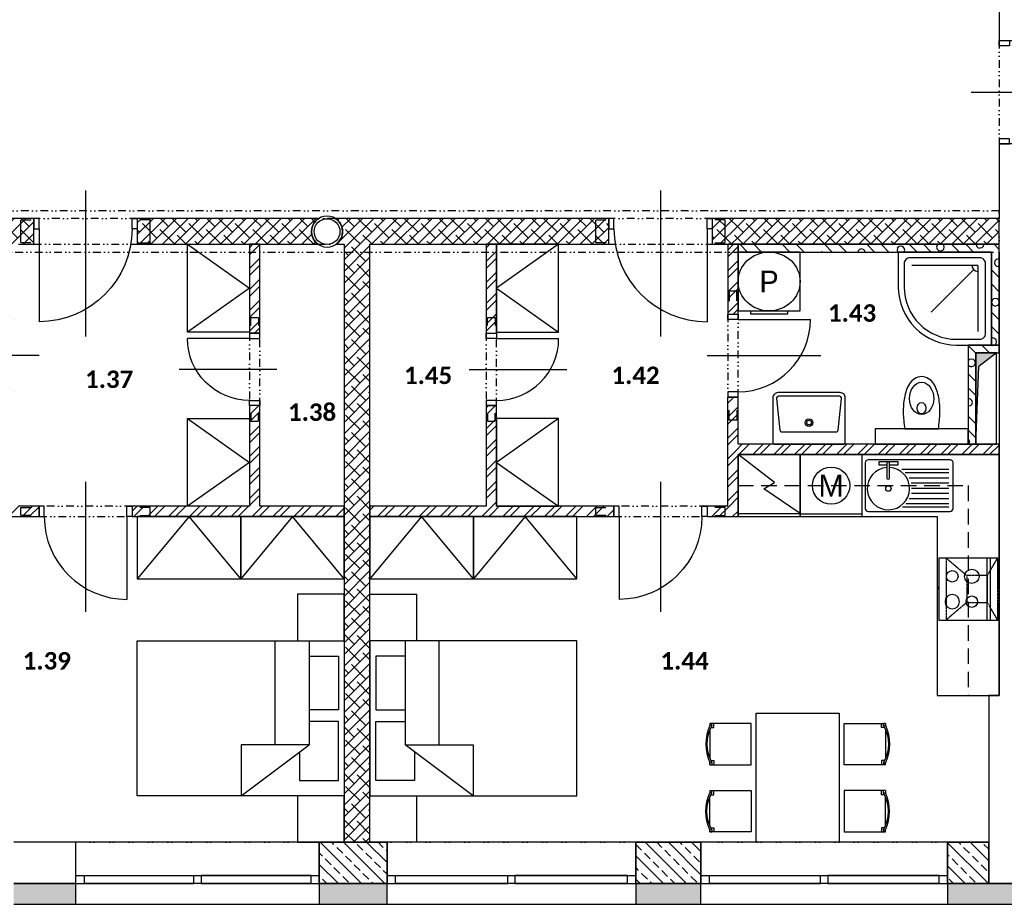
# Model space of a CAD drawing. Header units: millimetres. Extents: x -16871 to 82323, y -2942 to 27689.
# Tile 15 of 25: x 32797 to 42320, y 5230 to 13787. Entities that reach past the tile are written whole.
import ezdxf
from ezdxf.enums import TextEntityAlignment as Align

# ---------------------------------------------------------------- set-up
doc = ezdxf.new("R2010")
doc.units = ezdxf.units.MM
doc.linetypes.add('DASHED', pattern=[0.75, 0.5, -0.25])
doc.linetypes.add('DIVIDE2', pattern=[0.625, 0.25, -0.125, 0, -0.125, 0, -0.125])
for name, color, linetype in [('A-Appliance-G', 9, 'Continuous'), ('A-Cabinet-G', 9, 'Continuous'), ('A-Chase-G', 9, 'Continuous'), ('A-Door-G', 9, 'Continuous'), ('A-Furniture-G', 9, 'Continuous'), ('A-Room-T', 3, 'Continuous'), ('A-SanitaryFixture-G', 9, 'Continuous'), ('A-Wall-Abov', 9, 'DIVIDE2'), ('A-Wall-Blow', 9, 'Continuous'), ('A-Wall-Comp', 9, 'Continuous'), ('A-Wall-G', 9, 'Continuous'), ('A-Wall-Patt', 9, 'Continuous'), ('A-Window-G', 9, 'Continuous'), ('A-WindowAssy-G', 9, 'Continuous'), ('S-Beam-G', 9, 'Continuous'), ('S-Column-G', 9, 'Continuous')]:
    doc.layers.add(name, color=color, linetype=linetype)
doc.styles.add('Arial', font='arial.ttf')
doc.styles.add('RoomTag', font='calibrib.ttf')

# ---------------------------------------------------------------- blocks, each defined once
blk = doc.blocks.new('AreaLabel1')
at = {"style": 'RoomTag'}
blk.add_attdef('AreaOBJ:Label', text='', height=1.5, dxfattribs=at).set_placement((0, 0), align=Align.MIDDLE_CENTER)
blk = doc.blocks.new('dvojsklo')
at = {"linetype": 'ByBlock'}
for p, q in [((500, 25), (-500, 25)), ((-500, -25), (500, -25))]:
    blk.add_line(p, q, dxfattribs=at)
blk = doc.blocks.new('osa1K')
at = {"linetype": 'ByBlock'}
blk.add_lwpolyline([(0, -250), (0, 850)], dxfattribs=at)
for points in [[(-350, 0), (-350, -0.0001)], [(350, 0), (350, -0.0001)]]:
    blk.add_lwpolyline(points)
blk = doc.blocks.new('M_DFURN_BED_3D DOUBLE WARDROBE_P')
at = {"linetype": 'ByBlock', "lineweight": -2}
blk.add_lwpolyline([(1, 0.5), (0, 0.5), (0, -0.5), (1, -0.5)], close=True, dxfattribs=at)
blk.add_lwpolyline([(1, 0.5), (0, 0), (1, -0.5)], dxfattribs=at)
at = {"layer": 'DEFPOINTS', "linetype": 'ByBlock', "lineweight": -2}
for p in [(0, 0.5), (0, -0.5)]:
    blk.add_point(p, dxfattribs=at)
blk = doc.blocks.new('SYMBOL_Shower_5_2D')
blk.add_line((0.191, 0.191), (0.646, 0.646))
for points in [[(0, 1), (0, 0), (1, 0), (1, 0.375, 0.414214), (0.375, 1)], [(0.062, 0.875), (0.062, 0.125, 0.414214), (0.125, 0.062), (0.875, 0.062, 0.414214), (0.938, 0.125), (0.938, 0.375, 0.414214), (0.375, 0.938), (0.125, 0.938, 0.414214)]]:
    blk.add_lwpolyline(points, format="xyb", close=True)
for points in [[(0.146, 0.146), (0.146, 0.854)], [(0.146, 0.146), (0.854, 0.146)]]:
    blk.add_lwpolyline(points)
blk.add_arc((0.146, 0.146), 0.0625, 0, 90)
blk = doc.blocks.new('Mycka2')
at = {"linetype": 'ByBlock', "lineweight": -2}
blk.add_line((0.953, -0.5), (0.953, 0.5), dxfattribs=at)
blk.add_lwpolyline([(1, -0.5), (1, 0.5), (0, 0.5), (0, -0.5)], close=True, dxfattribs=at)
blk.add_circle((0.5, 0), 0.3)
at = {"linetype": 'ByBlock', "style": 'Arial', "flags": 4}
blk.add_attdef('ZNACKA', text='', height=0.35, rotation=90, dxfattribs=at).set_placement((0.5, 0), align=Align.MIDDLE_CENTER)
blk = doc.blocks.new('SYMBOL_Kitchen_Sink_7_2D')
at = {"linetype": 'ByBlock'}
for p, q in [((0, 402.4), (0, -386.2)), ((470, 432.4), (30, 432.4)), ((91.1, -61.3), (91.1, 393.1)), ((123.6, -28.9), (123.6, 393.1)), ((173.6, 7.1), (173.6, 393.1)), ((223.6, 27.8), (223.6, 393.1)), ((273.6, 31.2), (273.6, 393.1)), ((323.6, 30), (323.6, 393.1)), ((373.6, 9.3), (373.6, 393.1)), ((423.6, -23.5), (423.6, 393.1)), ((454.7, -54.5), (454.7, 393.1)), ((500, -386.2), (500, 402.4)), ((16, -102.5), (53.5, -102.5)), ((16, -102.5), (53.5, -102.5)), ((16, -282.5), (16, -102.5)), ((177.5, -181.1), (22.5, -181.1)), ((22.5, -181.1), (22.5, -209.1)), ((53.5, -102.5), (53.5, -181.1)), ((53.5, -282.5), (16, -282.5)), ((22.5, -209.1), (177.5, -209.1)), ((53.5, -209.1), (53.5, -282.5)), ((30, -416.2), (470, -416.2))]:
    blk.add_line(p, q, dxfattribs=at)
blk.add_circle((278.4, -192.5), 26.3, dxfattribs=at)
for centre, radius, start, end in [((30, 402.4), 30, 90, 180), ((470, 402.4), 30, 0, 90), ((278.4, -192.5), 205, 184.62432, 176.81228), ((175, -195.1), 14.2, 280.38886, 79.61114), ((30, -386.2), 30, 180, 270), ((470, -386.2), 30, 270, 0)]:
    blk.add_arc(centre, radius, start, end, dxfattribs=at)
blk = doc.blocks.new('SYMBOL_Kitchen_DeepFreezer_4_2D')
at = {"linetype": 'ByBlock', "lineweight": -2}
blk.add_line((0.95, -0.5), (0.95, 0.5), dxfattribs=at)
blk.add_lwpolyline([(0, -0.5), (1, -0.5), (1, 0.5), (0, 0.5)], close=True, dxfattribs=at)
blk.add_lwpolyline([(0.95, 0.5), (0.55, -0.087), (0.45, 0.087), (0, -0.5)])
blk = doc.blocks.new('SYMBOL_Kitchen_ExtractorHood_2D')
at = {"linetype": 'DASHED', "lineweight": -2}
blk.add_lwpolyline([(0, -300), (500, -300), (500, 300), (0, 300)], close=True, dxfattribs=at)
at = {"linetype": 'DASHED'}
for points in [[(0, 300), (100, 130)], [(300, 130), (500, 300)], [(100, -130), (0, -300)], [(300, -130), (500, -300)]]:
    blk.add_lwpolyline(points, dxfattribs=at)
blk.add_lwpolyline([(100, 130), (100, -130), (300, -130), (300, 130), (100, 130)], close=True, dxfattribs=at)
blk = doc.blocks.new('SYMBOL_Kitchen_StoveOven_2D')
at = {"linetype": 'ByBlock', "lineweight": -2}
for p, q in [((0, 0.5), (0, -0.5)), ((1, 0.5), (0, 0.5)), ((0.066, 0.5), (0.066, -0.5)), ((1, -0.5), (1, 0.5)), ((1, 0), (1, -0.042)), ((0, -0.5), (1, -0.5))]:
    blk.add_line(p, q, dxfattribs=at)
blk.add_ellipse((0.739, 0.204), major_axis=(-0.139, 0), ratio=0.833333, start_param=3.141593, end_param=9.424778, dxfattribs=at)
for centre, major_axis in [((0.361, 0.204), (0.111, 0)), ((0.361, -0.204), (0.139, 0)), ((0.739, -0.204), (0.111, 0))]:
    blk.add_ellipse(centre, major_axis=major_axis, ratio=0.833333, dxfattribs=at)
blk = doc.blocks.new('M_DFURN_BED_3D DOUBLE BED_P')
at = {"linetype": 'ByBlock', "lineweight": -2}
blk.add_line((0.1696, 0.5), (0.1696, -0.1712), dxfattribs=at)
for points in [[(0, -0.5), (1, -0.5), (1, 0.5), (0, 0.5)], [(0.1696, -0.1712), (0.4984, -0.1712), (0.4984, -0.5)]]:
    blk.add_lwpolyline(points, close=True, dxfattribs=at)
for points in [[(0.334, -0.1712), (0.334, 0.5)], [(0.1696, 0.3998), (0.0277, 0.3998), (0.0277, 0.0549), (0.1696, 0.0549)], [(0.2153, -0.2178), (0.2153, -0.4019), (0.0277, -0.4019), (0.0277, -0.0221), (0.1696, -0.0221)]]:
    blk.add_lwpolyline(points, dxfattribs=at)
at = {"layer": 'DEFPOINTS', "linetype": 'ByBlock', "lineweight": -2}
for p in [(0, 0.5), (1, 0), (0, -0.5)]:
    blk.add_point(p, dxfattribs=at)
blk = doc.blocks.new('SYMBOL_Closet_3_2D')
blk.add_lwpolyline([(0, 0), (0.45, 0), (0.45, -0.45), (0, -0.45)], close=True)
blk = doc.blocks.new('SYMBOL_Table_3_2D')
blk.add_lwpolyline([(-0.625, 0.4), (0.625, 0.4), (0.625, -0.4), (-0.625, -0.4), (-0.625, 0.4)])
blk = doc.blocks.new('SYMBOL_Chair_1_2D')
at = {"extrusion": (-1, 1.22461e-16, -3.67382e-16)}
for p, q in [((-0.4, 0.2), (-0.4, 0.18)), ((-0.4, -0.2), (-0.4, -0.18))]:
    blk.add_line(p, q, dxfattribs=at)
at = {"extrusion": (-2.44921e-16, 1, 0)}
blk.add_line((-0.4, 0.2), (-0.38, 0.2), dxfattribs=at)
for p, q in [((-0.4, 0.2), (-0.4, 0.18)), ((-0.4, 0.2), (-0.38, 0.2)), ((0, 0.2), (-0.4, 0.2)), ((-0.38, 0.18), (-0.38, 0.2)), ((0, -0.2), (0, 0.2)), ((-0.38, 0.18), (-0.4, 0.18)), ((-0.4, 0.139), (-0.4, -0.139)), ((-0.3906, 0.16), (-0.36, 0.16)), ((-0.38, -0.18), (-0.4, -0.18)), ((-0.4, -0.2), (-0.4, -0.18)), ((-0.3906, -0.16), (-0.36, -0.16)), ((-0.38, -0.18), (-0.38, -0.2)), ((-0.4, -0.2), (-0.38, -0.2)), ((-0.4, -0.2), (0, -0.2))]:
    blk.add_line(p, q)
at = {"extrusion": (0.998752, 2.44616e-16, 0.049938)}
blk.add_line((-0.38, 0.18), (-0.38, 0.2), dxfattribs=at)
at = {"extrusion": (0.998752, 1.22308e-16, 0.049938)}
blk.add_line((-0.36, 0.16), (-0.36, 0.2), dxfattribs=at)
at = {"extrusion": (4.28077e-17, -0.998752, 0.049938)}
blk.add_line((-0.38, 0.18), (-0.4, 0.18), dxfattribs=at)
blk.add_line((-0.38, 0.18), (-0.4, 0.18), dxfattribs=at)
at = {"extrusion": (-7.95001e-17, 0.998752, 0.049938)}
blk.add_line((-0.38, -0.18), (-0.4, -0.18), dxfattribs=at)
at = {"extrusion": (0.998752, -1.22308e-16, 0.049938)}
for p, q in [((-0.38, -0.18), (-0.38, -0.2)), ((-0.36, -0.16), (-0.36, -0.2))]:
    blk.add_line(p, q, dxfattribs=at)
at = {"extrusion": (-1.83691e-16, -1, 0)}
blk.add_line((-0.4, -0.2), (-0.38, -0.2), dxfattribs=at)
for centre, radius, start, end in [((0.013, 0), 0.4505, 156.44981, 203.55019), ((-0.0629, 0), 0.3647, 150.42038, 209.57504)]:
    blk.add_arc(centre, radius, start, end)
blk = doc.blocks.new('chasetop1')
blk.add_hatch(color=256).paths.add_polyline_path([(0, 1), (0, 0), (0.15, 0.85), (1, 1)])
for p in [(1, 1), (0, 0)]:
    blk.add_line(p, (0.15, 0.85))
at = {"linetype": 'ByBlock'}
blk.add_lwpolyline([(0, 0), (1, 0), (1, 1), (0, 1)], close=True, dxfattribs=at)
blk = doc.blocks.new('překlad 225')
at = {"linetype": 'ByBlock', "ltscale": 0.5}
for points in [[(-795, -112.5), (-945, -112.5), (-945, 112.5), (-795, 112.5)], [(795, -112.5), (945, -112.5), (945, 112.5), (795, 112.5)]]:
    blk.add_lwpolyline(points, dxfattribs=at)
blk = doc.blocks.new('překlad 75')
at = {"linetype": 'ByBlock', "ltscale": 0.5}
for points in [[(-795, -37.5), (-945, -37.5), (-945, 37.5), (-795, 37.5)], [(795, -37.5), (945, -37.5), (945, 37.5), (795, 37.5)]]:
    blk.add_lwpolyline(points, dxfattribs=at)
blk = doc.blocks.new('Pracka2')
at = {"linetype": 'ByBlock', "lineweight": -2}
blk.add_lwpolyline([(1, -0.5), (1, 0.5), (0, 0.5), (0, -0.5)], close=True, dxfattribs=at)
blk.add_lwpolyline([(1, -0.3), (1.05, -0.3), (1.05, 0.3), (1, 0.3)], dxfattribs=at)
blk.add_circle((0.5, 0), 0.5)
at = {"linetype": 'ByBlock', "style": 'Arial', "flags": 4}
blk.add_attdef('ZNACKA', text='', height=0.35, rotation=90, dxfattribs=at).set_placement((0.5, 0), align=Align.MIDDLE_CENTER)

msp = doc.modelspace()

# ---------------------------------------------------------------- hatches: boundary and pattern name
at = {"layer": 'A-Wall-Patt', "linetype": 'Continuous', "lineweight": -3, "ltscale": 300}
h = msp.add_hatch(dxfattribs=at)
h.set_pattern_fill('ANSI38', color=256, scale=25, style=0)
h.paths.add_polyline_path([(32685, 11615), (32685, 11865), (30298.8, 11865, -0.537158), (30306.7, 11615)], flags=0)
h.paths.add_polyline_path([(29935, 11615), (30060, 11677.5), (30090, 11662.5, -0.405312), (30141.2, 11865), (27435, 11865), (27435, 11615)], flags=0)
h.paths.add_polyline_path([(48515, 11740), (49415, 11740), (49415, 11775), (48515, 11775)], flags=0)
h = msp.add_hatch(dxfattribs=at)
h.set_pattern_fill('ANSI38', color=256, scale=25, style=0)
h.paths.add_polyline_path([(33935, 11865), (33935, 11615), (35683.3, 11615, -0.537158), (35691.2, 11865)], flags=0)
h.paths.add_polyline_path([(32935, 11615), (32935, 11865), (32685, 11865), (32685, 11615)], flags=0)
h.paths.add_polyline_path([(35935, 11615), (36060, 11677.5), (36185, 11615), (38495, 11615), (38495, 11865), (35848.8, 11865, -0.537158), (35856.7, 11615)], flags=0)
h.paths.add_polyline_path([(39745, 11615), (39745, 11865), (39495, 11865), (39495, 11615)], flags=0)
h = msp.add_hatch(dxfattribs=at)
h.set_pattern_fill('ANSI38', color=256, scale=25, style=0)
h.paths.add_polyline_path([(39745, 11865), (39745, 11615), (42270, 11615), (42270, 11865)], flags=0)
h = msp.add_hatch(dxfattribs=at)
h.set_pattern_fill('ANSI38', color=256, scale=25, style=0)
h.paths.add_polyline_path([(36185, 8980), (35935, 8980), (35935, 5830), (36185, 5830)], flags=0)
h.paths.add_polyline_path([(35935, 8980), (36185, 8980), (36185, 11615), (36060, 11677.5), (35935, 11615)], flags=0)
h = msp.add_hatch(dxfattribs=at)
h.set_pattern_fill('ANSI32', color=256, scale=15, style=0)
h.paths.add_polyline_path([(35020, 8980), (35120, 8980), (35120, 8980), (35070, 9030), (35020, 8980)], flags=0)
h.paths.add_polyline_path([(35020, 9080), (35070, 9030), (35120, 9080), (35120, 10055), (35020, 10055)], flags=0)
h.paths.add_polyline_path([(35020, 10755), (35120, 10755), (35120, 11615), (35020, 11615)], flags=0)
h = msp.add_hatch(dxfattribs=at)
h.set_pattern_fill('ANSI32', color=256, scale=15, angle=-360, style=0)
h.paths.add_polyline_path([(37310, 10755), (37410, 10755), (37410, 11615), (37310, 11615)], flags=0)
h.paths.add_polyline_path([(37410, 10055), (37310, 10055), (37310, 9080), (37360, 9030), (37410, 9080)], flags=0)
h.paths.add_polyline_path([(37410, 8980), (37360, 9030), (37310, 8980), (37310, 8980), (37410, 8980)], flags=0)
h = msp.add_hatch(dxfattribs=at)
h.set_pattern_fill('ANSI32', color=256, scale=15, style=0)
h.paths.add_polyline_path([(39645, 9080), (39711.7, 9055), (39745, 9080), (39745, 9580), (39720, 9613.3), (39645, 9580)], flags=0)
h.paths.add_polyline_path([(39645, 9580), (39720, 9613.3), (39745, 9680), (39745, 10137.4), (39645, 10137.4)], flags=0)
h.paths.add_polyline_path([(39645, 10937.4), (39745, 10937.4), (39745, 11615), (39645, 11615)], flags=0)
h = msp.add_hatch(dxfattribs=at)
h.set_pattern_fill('POROBETON2', color=256, scale=400, angle=45, style=0, pattern_type=2)
h.set_pattern_definition([(45, (0, 0), (27.4519, 382.3555), [19.4116, -270.3664]), (45, (-51.23, 51.23), (27.4519, 382.3555), [19.4116, -270.3664]), (135, (13.73, 51.23), (-382.3555, -27.4519), [19.4116, -231.5436]), (135, (-37.5, 6e-15), (-382.3555, -27.4519), [19.4116, -231.5436]), (105, (18.75, 32.48), (-177.45203, 177.45176), [19.4116, -560.144]), (165, (1e-14, 64.95), (-382.35558, -27.4521), [19.4116, -560.144]), (255, (-51.23, 51.23), (177.4518, -177.452), [19.4116, -984.408]), (255, (153.68, 256.13), (177.4518, -177.452), [19.4116, -984.408]), (255, (358.58, 461.03), (177.4518, -177.452), [19.4116, -984.408]), (195, (0, 0), (-204.90374, -204.9037), [19.4116, -984.408]), (195, (-177.45, 177.45), (-204.90374, -204.9037), [19.4116, -984.408]), (75, (13.73, 13.73), (-177.4518, 177.452), [19.4116, -984.408]), (75, (218.63, 218.63), (-177.4518, 177.452), [19.4116, -984.408]), (75, (423.53, 423.53), (-177.4518, 177.452), [19.4116, -984.408]), (285, (-56.25, 32.48), (177.45203, -177.45176), [19.4116, -560.144]), (345, (-37.5, 6e-15), (382.35558, 27.4521), [19.4116, -560.144]), (195, (-18.75, 69.98), (-204.90374, -204.9037), [19.4116, -984.408]), (195, (-196.2, 247.43), (-204.90374, -204.9037), [19.4116, -984.408]), (135, (75.16, 75.16), (-487.7464, 77.939), []), (135, (143.47, 143.47), (-487.7464, 77.939), [])])
h.paths.add_polyline_path([(42270, 11615), (39745, 11615), (39745, 11540), (42195, 11540), (42270, 11540)], flags=0)
h = msp.add_hatch(dxfattribs=at)
h.set_pattern_fill('POROBETON2', color=256, scale=400, angle=45, style=0, pattern_type=2)
h.set_pattern_definition([(45, (0, 0), (27.4519, 382.3555), [19.4116, -270.3664]), (45, (-51.23, 51.23), (27.4519, 382.3555), [19.4116, -270.3664]), (135, (13.73, 51.23), (-382.3555, -27.4519), [19.4116, -231.5436]), (135, (-37.5, 0), (-382.3555, -27.4519), [19.4116, -231.5436]), (105, (18.75, 32.48), (-177.45203, 177.45176), [19.4116, -560.144]), (165, (0, 64.95), (-382.35558, -27.4521), [19.4116, -560.144]), (255, (-51.23, 51.23), (177.4518, -177.452), [19.4116, -984.408]), (255, (153.68, 256.13), (177.4518, -177.452), [19.4116, -984.408]), (255, (358.58, 461.03), (177.4518, -177.452), [19.4116, -984.408]), (195, (0, 0), (-204.90374, -204.9037), [19.4116, -984.408]), (195, (-177.45, 177.45), (-204.90374, -204.9037), [19.4116, -984.408]), (75, (13.73, 13.73), (-177.4518, 177.452), [19.4116, -984.408]), (75, (218.63, 218.63), (-177.4518, 177.452), [19.4116, -984.408]), (75, (423.53, 423.53), (-177.4518, 177.452), [19.4116, -984.408]), (285, (-56.25, 32.48), (177.45203, -177.45176), [19.4116, -560.144]), (345, (-37.5, 0), (382.35558, 27.4521), [19.4116, -560.144]), (195, (-18.75, 69.98), (-204.90374, -204.9037), [19.4116, -984.408]), (195, (-196.2, 247.43), (-204.90374, -204.9037), [19.4116, -984.408]), (135, (75.16, 75.16), (-487.7464, 77.939), []), (135, (143.47, 143.47), (-487.7464, 77.939), [])])
h.paths.add_polyline_path([(42195, 10640), (42270, 10640), (42270, 11540), (42195, 11540)], flags=0)
h = msp.add_hatch(dxfattribs=at)
h.set_pattern_fill('POROBETON2', color=256, scale=400, angle=-315, style=0, pattern_type=2)
h.set_pattern_definition([(45, (0, 0), (27.4519, 382.3555), [19.4116, -270.3664]), (45, (-51.23, 51.23), (27.4519, 382.3555), [19.4116, -270.3664]), (135, (13.73, 51.23), (-382.3555, -27.4519), [19.4116, -231.5436]), (135, (-37.5, -4e-15), (-382.3555, -27.4519), [19.4116, -231.5436]), (105, (18.75, 32.48), (-177.45203, 177.45176), [19.4116, -560.144]), (165, (-7e-15, 64.95), (-382.35558, -27.4521), [19.4116, -560.144]), (255, (-51.23, 51.23), (177.4518, -177.452), [19.4116, -984.408]), (255, (153.68, 256.13), (177.4518, -177.452), [19.4116, -984.408]), (255, (358.58, 461.03), (177.4518, -177.452), [19.4116, -984.408]), (195, (0, 0), (-204.90374, -204.9037), [19.4116, -984.408]), (195, (-177.45, 177.45), (-204.90374, -204.9037), [19.4116, -984.408]), (75, (13.73, 13.73), (-177.4518, 177.452), [19.4116, -984.408]), (75, (218.63, 218.63), (-177.4518, 177.452), [19.4116, -984.408]), (75, (423.53, 423.53), (-177.4518, 177.452), [19.4116, -984.408]), (285, (-56.25, 32.48), (177.45203, -177.45176), [19.4116, -560.144]), (345, (-37.5, -4e-15), (382.35558, 27.4521), [19.4116, -560.144]), (195, (-18.75, 69.98), (-204.90374, -204.9037), [19.4116, -984.408]), (195, (-196.2, 247.43), (-204.90374, -204.9037), [19.4116, -984.408]), (135, (75.16, 75.16), (-487.7464, 77.939), []), (135, (143.47, 143.47), (-487.7464, 77.939), [])])
h.paths.add_polyline_path([(42045, 10565), (41970, 10640), (41970, 9680), (42045, 9680)], flags=0)
h = msp.add_hatch(dxfattribs=at)
h.set_pattern_fill('POROBETON2', color=256, scale=400, angle=45, style=0, pattern_type=2)
h.set_pattern_definition([(45, (0, 0), (27.4519, 382.3555), [19.4116, -270.3664]), (45, (-51.23, 51.23), (27.4519, 382.3555), [19.4116, -270.3664]), (135, (13.73, 51.23), (-382.3555, -27.4519), [19.4116, -231.5436]), (135, (-37.5, 0), (-382.3555, -27.4519), [19.4116, -231.5436]), (105, (18.75, 32.48), (-177.45203, 177.45176), [19.4116, -560.144]), (165, (0, 64.95), (-382.35558, -27.4521), [19.4116, -560.144]), (255, (-51.23, 51.23), (177.4518, -177.452), [19.4116, -984.408]), (255, (153.68, 256.13), (177.4518, -177.452), [19.4116, -984.408]), (255, (358.58, 461.03), (177.4518, -177.452), [19.4116, -984.408]), (195, (0, 0), (-204.90374, -204.9037), [19.4116, -984.408]), (195, (-177.45, 177.45), (-204.90374, -204.9037), [19.4116, -984.408]), (75, (13.73, 13.73), (-177.4518, 177.452), [19.4116, -984.408]), (75, (218.63, 218.63), (-177.4518, 177.452), [19.4116, -984.408]), (75, (423.53, 423.53), (-177.4518, 177.452), [19.4116, -984.408]), (285, (-56.25, 32.48), (177.45203, -177.45176), [19.4116, -560.144]), (345, (-37.5, 0), (382.35558, 27.4521), [19.4116, -560.144]), (195, (-18.75, 69.98), (-204.90374, -204.9037), [19.4116, -984.408]), (195, (-196.2, 247.43), (-204.90374, -204.9037), [19.4116, -984.408]), (135, (75.16, 75.16), (-487.7464, 77.939), []), (135, (143.47, 143.47), (-487.7464, 77.939), [])])
h.paths.add_polyline_path([(41970, 10640), (42045, 10565), (42270, 10565), (42270, 10640)], flags=0)
h = msp.add_hatch(dxfattribs=at)
h.set_pattern_fill('ANSI32', color=256, scale=15, style=0)
h.paths.add_polyline_path([(39745, 9680), (39720, 9613.3), (39745, 9580), (41970, 9580), (41970, 9680)], flags=0)
h.paths.add_polyline_path([(41970, 9680), (41970, 9580), (42270, 9580), (42270, 9680)], flags=0)
h = msp.add_hatch(dxfattribs=at)
h.set_pattern_fill('ANSI32', color=256, scale=15, style=0)
h.paths.add_polyline_path([(32785, 9080), (32685, 8980), (32985, 8980), (32985, 9080)], flags=0)
h.paths.add_polyline_path([(33885, 9080), (33885, 8980), (35020, 8980), (35070, 9030), (35020, 9080)], flags=0)
h.paths.add_polyline_path([(35120, 9080), (35070, 9030), (35120, 8980), (35935, 8980), (35935, 9080)], flags=0)
h = msp.add_hatch(dxfattribs=at)
h.set_pattern_fill('ANSI32', color=256, scale=15, style=0)
h.paths.add_polyline_path([(39745, 9080), (39711.7, 9055), (39745, 8980)], flags=0)
h.paths.add_polyline_path([(37310, 8980), (37360, 9030), (37310, 9080), (36185, 9080), (36185, 8980)], flags=0)
h.paths.add_polyline_path([(37410, 9080), (37360, 9030), (37410, 8980), (38545, 8980), (38545, 9080)], flags=0)
h.paths.add_polyline_path([(39445, 9080), (39445, 8980), (39745, 8980), (39711.7, 9055), (39645, 9080)], flags=0)
h = msp.add_hatch(dxfattribs=at)
h.set_pattern_fill('ANSI33', color=256, scale=25, angle=90, style=0)
h.paths.add_polyline_path([(35695, 5430), (36350, 5430), (36350, 5830), (35695, 5830)], flags=0)
h = msp.add_hatch(dxfattribs=at)
h.set_pattern_fill('ANSI33', color=256, scale=25, angle=90, style=0)
h.paths.add_polyline_path([(38755, 5430), (39385, 5430), (39385, 5830), (38755, 5830)], flags=0)
h = msp.add_hatch(dxfattribs=at)
h.set_pattern_fill('ANSI33', color=256, scale=25, angle=90, style=0)
h.paths.add_polyline_path([(41770, 5430), (42170, 5430), (42170, 5830), (41770, 5830)], flags=0)
h = msp.add_hatch(dxfattribs=at)
h.set_pattern_fill('HONEY', color=256, scale=15, style=0)
h.paths.add_polyline_path([(11725, 5430), (11725, 5230), (12360, 5230), (12360, 5430)], flags=0)
h.paths.add_polyline_path([(9370, 5230), (9370, 5430), (8800, 5430), (8600, 5230)], flags=0)
h.paths.add_polyline_path([(17735, 5430), (17735, 5230), (18390, 5230), (18390, 5430)], flags=0)
h.paths.add_polyline_path([(15365, 5230), (15365, 5430), (14730, 5430), (14730, 5230)], flags=0)
h.paths.add_polyline_path([(23740, 5430), (23740, 5230), (24360, 5230), (24360, 5430)], flags=0)
h.paths.add_polyline_path([(21380, 5230), (21380, 5430), (20750, 5430), (20750, 5230)], flags=0)
h.paths.add_polyline_path([(29725, 5430), (29725, 5230), (30375, 5230), (30375, 5430)], flags=0)
h.paths.add_polyline_path([(27370, 5230), (27370, 5430), (26745, 5430), (26745, 5230)], flags=0)
h.paths.add_polyline_path([(41770, 5430), (41770, 5230), (42570, 5230), (42570, 5430)], flags=0)
h.paths.add_polyline_path([(39385, 5230), (39385, 5430), (38755, 5430), (38755, 5230)], flags=0)
h.paths.add_polyline_path([(36350, 5230), (36350, 5430), (35695, 5430), (35695, 5230)], flags=0)
h.paths.add_polyline_path([(33340, 5230), (33340, 5430), (32740, 5430), (32740, 5230)], flags=0)

# ---------------------------------------------------------------- linework, layer by layer
at = {"layer": 'A-Cabinet-G', "linetype": 'Continuous', "lineweight": -3, "ltscale": 300}
for p, q in [((42270, 9580), (39745, 9580)), ((39745, 9580), (39745, 8980)), ((42270, 7250), (42270, 9580)), ((39745, 8980), (41670, 8980)), ((41670, 8980), (41670, 7250)), ((41670, 7250), (42270, 7250))]:
    msp.add_line(p, q, dxfattribs=at)
at = {"layer": 'A-Cabinet-G', "linetype": 'DASHED', "lineweight": -3, "ltscale": 300}
for p, q in [((39745, 9280), (41970, 9280)), ((41970, 9280), (41970, 7250))]:
    msp.add_line(p, q, dxfattribs=at)
at = {"layer": 'A-Door-G', "linetype": 'Continuous', "lineweight": -3, "ltscale": 300}
for points in [[(42270, 13535), (42270, 13585), (42370, 13585), (42370, 13535)], [(42270, 12635), (42270, 12585), (42370, 12585), (42370, 12635)], [(32985, 11865), (32935, 11865), (32935, 11765), (32985, 11765)], [(33885, 11865), (33935, 11865), (33935, 11765), (33885, 11765)], [(38545, 11865), (38495, 11865), (38495, 11765), (38545, 11765)], [(39445, 11865), (39495, 11865), (39495, 11765), (39445, 11765)], [(39645, 10887.4), (39645, 10937.4), (39745, 10937.4), (39745, 10887.4)], [(35120, 10705), (35120, 10755), (35020, 10755), (35020, 10705)], [(37310, 10705), (37310, 10755), (37410, 10755), (37410, 10705)], [(35120, 10105), (35120, 10055), (35020, 10055), (35020, 10105)], [(37310, 10105), (37310, 10055), (37410, 10055), (37410, 10105)], [(39645, 10187.4), (39645, 10137.4), (39745, 10137.4), (39745, 10187.4)], [(33035, 9080), (32985, 9080), (32985, 8980), (33035, 8980)], [(33835, 9080), (33885, 9080), (33885, 8980), (33835, 8980)], [(38595, 9080), (38545, 9080), (38545, 8980), (38595, 8980)], [(39395, 9080), (39445, 9080), (39445, 8980), (39395, 8980)]]:
    msp.add_lwpolyline(points, close=True, dxfattribs=at)
for points in [[(32985, 11765), (32985, 10865)], [(39445, 11765), (39445, 10865)], [(39745, 10887.4), (40445, 10887.4)], [(35020, 10705), (34420, 10705)], [(37410, 10705), (38010, 10705)], [(33835, 8980), (33835, 8180)], [(38595, 8980), (38595, 8180)]]:
    msp.add_lwpolyline(points, dxfattribs=at)
at = {"layer": 'A-Door-G', "linetype": 'Continuous', "lineweight": -3, "ltscale": 300, "extrusion": (0, 0, -1)}
for centre, radius, start, end in [((-32985, 11765), 900, 180, 270), ((-35020, 10705), 600, 270, 0), ((-38595, 8980), 800, 180, 270)]:
    msp.add_arc(centre, radius, start, end, dxfattribs=at)
at = {"layer": 'A-Door-G', "linetype": 'Continuous', "lineweight": -3, "ltscale": 300}
for centre, radius, start, end in [((39445, 11765), 900, 180, 270), ((39745, 10887.4), 700, 270, 0), ((37410, 10705), 600, 270, 0), ((33835, 8980), 800, 180, 270)]:
    msp.add_arc(centre, radius, start, end, dxfattribs=at)
at = {"layer": 'A-SanitaryFixture-G', "linetype": 'Continuous', "lineweight": -3, "ltscale": 300}
for points in [[(41520, 10334.6, 0.246348), (41401.7, 10264.6, 0.092866), (41354.1, 10131, 0.047652), (41342.7, 9988.7, 0.033058), (41357.6, 9830), (41682.4, 9830, 0.033058), (41697.3, 9988.7, 0.047652), (41685.9, 10131, 0.092866), (41638.3, 10264.6, 0.246348)], [(40131.4, 10180, 0.414214), (40081.4, 10130), (40081.4, 9700, 0.414214), (40101.4, 9680), (40761.4, 9680, 0.414214), (40781.4, 9700), (40781.4, 10130, 0.414214), (40731.4, 10180)], [(40137.1, 10145, 0.448655), (40117.2, 10122.7), (40149.2, 9817.5, 0.37818), (40169, 9800), (40693.7, 9800, 0.37818), (40713.5, 9817.5), (40745.5, 10122.7, 0.448655), (40725.6, 10145)]]:
    msp.add_lwpolyline(points, format="xyb", close=True, dxfattribs=at)
for radius in [37.5, 22.5]:
    msp.add_circle((40431.4, 9890), radius, dxfattribs=at)
for centre, major_axis, ratio in [((41520, 10123.8), (0, -156.2), 0.751511), ((41520, 10029.6), (0, -55.3), 0.745622)]:
    msp.add_ellipse(centre, major_axis=major_axis, ratio=ratio, dxfattribs=at)
at = {"layer": 'A-Wall-Abov', "linetype": 'DIVIDE2', "lineweight": -3, "ltscale": 300}
for p, q in [((42270, 13585), (42270, 12585)), ((42270, 11937.4), (9105, 11937.4)), ((42270, 11537.4), (42270, 11937.4)), ((33935, 11865), (32935, 11865)), ((35848.8, 11865), (35691.2, 11865)), ((39495, 11865), (38495, 11865)), ((9105, 11537.4), (42270, 11537.4)), ((32935, 11615), (33935, 11615)), ((35683.3, 11615), (35856.7, 11615)), ((38495, 11615), (39495, 11615)), ((39645, 10937.4), (39645, 10137.4)), ((39745, 10137.4), (39745, 10937.4)), ((35020, 10755), (35020, 10055)), ((35120, 10055), (35120, 10755)), ((37310, 10755), (37310, 10055)), ((37410, 10055), (37410, 10755)), ((33885, 9080), (32985, 9080)), ((39445, 9080), (38545, 9080)), ((32985, 8980), (33885, 8980)), ((38545, 8980), (39445, 8980)), ((35695, 5830), (33340, 5830)), ((38755, 5830), (36350, 5830)), ((41770, 5830), (39385, 5830)), ((33340, 5230), (35695, 5230)), ((36350, 5230), (38755, 5230)), ((39385, 5230), (41770, 5230))]:
    msp.add_line(p, q, dxfattribs=at)
at = {"layer": 'A-Wall-Blow', "linetype": 'Continuous', "lineweight": -3, "ltscale": 300}
for p, q in [((41070, 9830), (41070, 9680)), ((41970, 9830), (41070, 9830)), ((41970, 9680), (41970, 9830)), ((41070, 9680), (41970, 9680)), ((35695, 5830), (33340, 5830)), ((38755, 5830), (36350, 5830)), ((41770, 5830), (39385, 5830)), ((33340, 5230), (35695, 5230)), ((36350, 5230), (38755, 5230)), ((39385, 5230), (41770, 5230))]:
    msp.add_line(p, q, dxfattribs=at)
at = {"layer": 'A-Wall-Comp', "linetype": 'Continuous', "lineweight": -3, "ltscale": 300}
for p, q in [((42270, 11540), (42270, 11865)), ((42270, 11540), (42270, 11865)), ((35120, 11615), (35020, 11615)), ((35020, 11615), (35120, 11615)), ((37410, 11615), (37310, 11615)), ((37310, 11615), (37410, 11615)), ((39745, 11615), (39645, 11615)), ((39645, 11615), (39745, 11615)), ((39745, 11540), (39745, 11615)), ((39745, 11615), (42270, 11615)), ((42270, 11615), (39745, 11615)), ((39745, 11615), (39745, 11540)), ((42270, 11540), (42270, 10640)), ((42270, 10640), (42270, 11540)), ((42270, 10640), (42195, 10640)), ((42195, 10640), (42270, 10640)), ((42270, 10640), (42270, 10565)), ((42270, 10565), (42270, 10640)), ((42045, 9680), (41970, 9680)), ((41970, 9680), (42045, 9680)), ((42270, 9580), (42270, 9680)), ((35935, 9080), (35935, 8980)), ((35935, 8980), (35935, 9080)), ((36185, 8980), (36185, 9080)), ((36185, 9080), (36185, 8980)), ((35695, 5830), (36350, 5830)), ((35695, 5430), (35695, 5830)), ((35695, 5830), (36350, 5830)), ((35695, 5430), (35695, 5830)), ((36185, 5830), (35935, 5830)), ((35935, 5830), (36185, 5830)), ((36350, 5830), (36350, 5430)), ((36350, 5430), (36350, 5830)), ((38755, 5830), (39385, 5830)), ((38755, 5430), (38755, 5830)), ((38755, 5830), (39385, 5830)), ((38755, 5430), (38755, 5830)), ((39385, 5830), (39385, 5430)), ((39385, 5430), (39385, 5830)), ((41770, 5830), (42170, 5830)), ((41770, 5430), (41770, 5830)), ((41770, 5830), (42170, 5830)), ((41770, 5430), (41770, 5830)), ((42170, 5830), (42170, 5430)), ((42170, 5430), (42170, 5830)), ((32740, 5430), (33340, 5430)), ((33340, 5430), (32740, 5430)), ((35695, 5430), (36350, 5430)), ((36350, 5430), (35695, 5430)), ((36350, 5430), (35695, 5430)), ((35695, 5430), (36350, 5430)), ((38755, 5430), (39385, 5430)), ((39385, 5430), (38755, 5430)), ((39385, 5430), (38755, 5430)), ((38755, 5430), (39385, 5430)), ((41770, 5430), (42170, 5430)), ((42170, 5430), (41770, 5430)), ((42170, 5430), (41770, 5430)), ((41770, 5430), (42170, 5430)), ((42570, 5430), (42170, 5430)), ((42170, 5430), (42570, 5430))]:
    msp.add_line(p, q, dxfattribs=at)
msp.add_lwpolyline([(42270, 9680), (42270, 9580)], dxfattribs=at)
at = {"layer": 'A-Wall-G', "linetype": 'Continuous', "lineweight": -3, "ltscale": 300}
for p, q in [((42270, 13990), (42270, 13585)), ((42270, 13585), (42645, 13585)), ((42645, 12585), (42270, 12585)), ((42270, 12585), (42270, 12180)), ((42270, 12180), (42270, 11865)), ((32935, 11865), (32685, 11865)), ((32935, 11615), (32935, 11865)), ((33935, 11865), (33935, 11615)), ((35691.2, 11865), (33935, 11865)), ((38495, 11865), (35848.8, 11865)), ((38495, 11615), (38495, 11865)), ((39745, 11865), (39495, 11865)), ((39495, 11865), (39495, 11615)), ((42270, 11865), (39745, 11865)), ((32785, 11615), (32935, 11615)), ((33935, 11615), (35020, 11615)), ((35020, 11615), (35020, 10755)), ((35120, 10755), (35120, 11615)), ((35120, 11615), (35683.3, 11615)), ((35856.7, 11615), (35935, 11615)), ((35935, 11615), (35935, 9080)), ((36185, 9080), (36185, 11615)), ((36185, 11615), (37310, 11615)), ((37310, 11615), (37310, 10755)), ((37410, 10755), (37410, 11615)), ((37410, 11615), (38495, 11615)), ((39495, 11615), (39645, 11615)), ((39645, 11615), (39645, 10937.4)), ((39745, 10937.4), (39745, 11540)), ((39745, 11540), (42195, 11540)), ((42195, 11540), (42195, 10640)), ((39645, 10937.4), (39745, 10937.4)), ((35020, 10755), (35120, 10755)), ((37310, 10755), (37410, 10755)), ((41970, 10640), (41970, 9680)), ((42195, 10640), (41970, 10640)), ((42045, 9680), (42045, 10565)), ((42045, 10565), (42270, 10565)), ((42270, 10565), (42270, 9720)), ((39645, 9080), (39645, 10137.4)), ((39745, 10137.4), (39645, 10137.4)), ((39745, 9680), (39745, 10137.4)), ((35120, 10055), (35020, 10055)), ((35020, 10055), (35020, 9080)), ((35120, 9080), (35120, 10055)), ((37410, 10055), (37310, 10055)), ((37310, 10055), (37310, 9080)), ((37410, 9080), (37410, 10055)), ((41970, 9680), (39745, 9680)), ((42270, 9680), (42045, 9680)), ((39745, 9080), (39745, 9580)), ((39745, 9580), (42270, 9580)), ((32985, 9080), (32785, 9080)), ((32985, 8980), (32985, 9080)), ((33885, 9080), (33885, 8980)), ((35020, 9080), (33885, 9080)), ((35935, 9080), (35120, 9080)), ((37310, 9080), (36185, 9080)), ((38545, 9080), (37410, 9080)), ((38545, 8980), (38545, 9080)), ((39445, 9080), (39445, 8980)), ((39645, 9080), (39445, 9080)), ((39745, 8980), (39745, 9080)), ((39745, 9080), (39745, 9080)), ((32685, 8980), (32985, 8980)), ((33885, 8980), (35020, 8980)), ((35020, 8980), (35120, 8980)), ((35020, 8980), (35020, 8980)), ((35120, 8980), (35120, 8980)), ((35120, 8980), (35935, 8980)), ((35935, 8980), (35935, 5830)), ((36185, 5830), (36185, 8980)), ((36185, 8980), (37310, 8980)), ((37310, 8980), (37310, 8980)), ((37310, 8980), (37410, 8980)), ((37410, 8980), (38545, 8980)), ((37410, 8980), (37410, 8980)), ((39445, 8980), (39745, 8980)), ((42270, 7250), (42170, 7250)), ((42170, 7250), (42170, 5830)), ((33340, 5830), (32740, 5830)), ((33340, 5230), (33340, 5830)), ((35935, 5830), (35695, 5830)), ((35695, 5830), (35695, 5230)), ((36350, 5830), (36185, 5830)), ((36350, 5230), (36350, 5830)), ((39385, 5830), (38755, 5830)), ((38755, 5830), (38755, 5230)), ((39385, 5230), (39385, 5830)), ((41770, 5830), (41770, 5230)), ((42170, 5830), (41770, 5830)), ((32740, 5230), (33340, 5230)), ((35695, 5230), (36350, 5230)), ((38755, 5230), (39385, 5230)), ((41770, 5230), (42570, 5230))]:
    msp.add_line(p, q, dxfattribs=at)
for points in [[(42270, 9720), (42270, 9680)], [(42270, 9580), (42270, 7250)]]:
    msp.add_lwpolyline(points, dxfattribs=at)
at = {"layer": 'A-Wall-G', "linetype": 'Continuous', "lineweight": -3, "ltscale": 300, "extrusion": (0, 0, -1)}
for start, end in [(305.32093, 58.29227), (121.70773, 234.67907)]:
    msp.add_arc((-35770, 11737.4), 150, start, end, dxfattribs=at)
at = {"layer": 'A-WindowAssy-G', "linetype": 'Continuous', "lineweight": -3, "ltscale": 300}
for p, q in [((33340, 5430), (33340, 5510)), ((33340, 5510), (34482.5, 5510)), ((33340, 5430), (34482.5, 5430)), ((33420, 5510), (33420, 5430)), ((34482.5, 5430), (34482.5, 5510)), ((34482.5, 5510), (34552.5, 5510)), ((34552.5, 5430), (34482.5, 5430)), ((34552.5, 5510), (35695, 5510)), ((34552.5, 5510), (34552.5, 5430)), ((34552.5, 5430), (35695, 5430)), ((35615, 5430), (35615, 5510)), ((35695, 5510), (35695, 5430)), ((36350, 5430), (36350, 5510)), ((36350, 5510), (37517.5, 5510)), ((36350, 5430), (37517.5, 5430)), ((36430, 5510), (36430, 5430)), ((37517.5, 5430), (37517.5, 5510)), ((37517.5, 5510), (37587.5, 5510)), ((37587.5, 5430), (37517.5, 5430)), ((37587.5, 5510), (38755, 5510)), ((37587.5, 5510), (37587.5, 5430)), ((37587.5, 5430), (38755, 5430)), ((38675, 5430), (38675, 5510)), ((38755, 5510), (38755, 5430)), ((39385, 5430), (39385, 5510)), ((39385, 5510), (40542.5, 5510)), ((39385, 5430), (40542.5, 5430)), ((39465, 5510), (39465, 5430)), ((40542.5, 5430), (40542.5, 5510)), ((40542.5, 5510), (40612.5, 5510)), ((40612.5, 5430), (40542.5, 5430)), ((40612.5, 5510), (41770, 5510)), ((40612.5, 5510), (40612.5, 5430)), ((40612.5, 5430), (41770, 5430)), ((41690, 5430), (41690, 5510)), ((41770, 5510), (41770, 5430))]:
    msp.add_line(p, q, dxfattribs=at)
at = {"layer": 'S-Column-G', "linetype": 'Continuous', "lineweight": -3, "ltscale": 300}
for start, end in [(0, 180), (180, 0)]:
    msp.add_arc((35770, 11737.4), 150, start, end, dxfattribs=at)
at = {"layer": 'S-Column-G', "linetype": 'Continuous', "lineweight": -3, "ltscale": 300, "extrusion": (0, 0, -1)}
for start, end in [(0, 180), (180, 0)]:
    msp.add_arc((-35770, 11737.4), 125, start, end, dxfattribs=at)

# ---------------------------------------------------------------- block references
at = {"layer": 'A-Appliance-G', "linetype": 'Continuous', "lineweight": -3, "ltscale": 300}
ref = msp.add_blockref('Pracka2', (40045, 11540), dxfattribs=dict(at, xscale=570, yscale=600, zscale=870, rotation=270))
ref.add_attrib('ZNACKA', 'P', dxfattribs={"layer": '0', "color": 0, "linetype": 'ByBlock', "height": 210, "style": 'Arial', "width": 0.95}).set_placement((40045, 11255), align=Align.MIDDLE_CENTER)
at = {"layer": 'A-Appliance-G', "linetype": 'Continuous', "lineweight": -3, "ltscale": 300, "yscale": 600}
for name, p, xscale, zscale, rotation in [('SYMBOL_Kitchen_DeepFreezer_4_2D', (40045, 9580), 600, 1850, 270), ('SYMBOL_Kitchen_StoveOven_2D', (42186.3, 8280, 530), 500, 930, 180)]:
    msp.add_blockref(name, p, dxfattribs=dict(at, xscale=xscale, zscale=zscale, rotation=rotation))
at = {"layer": 'A-Appliance-G', "linetype": 'Continuous', "lineweight": -3, "ltscale": 300}
ref = msp.add_blockref('Mycka2', (40645, 9580), dxfattribs=dict(at, xscale=600, yscale=600, zscale=870, rotation=270))
ref.add_attrib('ZNACKA', 'M', dxfattribs={"layer": '0', "color": 0, "linetype": 'ByBlock', "height": 210, "style": 'Arial'}).set_placement((40645, 9280), align=Align.MIDDLE_CENTER)
at = {"layer": 'A-Appliance-G', "linetype": 'Continuous', "lineweight": -3, "ltscale": 300, "rotation": 180}
msp.add_blockref('SYMBOL_Kitchen_ExtractorHood_2D', (42256.1, 8280, 530), dxfattribs=at)
at = {"layer": 'A-Chase-G', "linetype": 'Continuous', "lineweight": -3, "ltscale": 300, "xscale": 200, "yscale": 885, "zscale": 270}
msp.add_blockref('chasetop1', (42045, 9680), dxfattribs=at)
at = {"layer": 'A-Door-G', "linetype": 'Continuous', "lineweight": -3, "ltscale": 300, "extrusion": (0, 0, -1), "zscale": -1}
for p, xscale, yscale, rotation in [((-42320, 13085), 1.285714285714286, 1.285714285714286, 90), ((-33435, 11815), 1.285714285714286, 1.285714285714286, 180), ((-35070, 10405), 0.8571428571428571, 0.8571428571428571, 270), ((-38995, 9030), 1.142857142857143, 1.142857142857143, 180)]:
    msp.add_blockref('osa1K', p, dxfattribs=dict(at, xscale=xscale, yscale=yscale, rotation=rotation))
at = {"layer": 'A-Door-G', "linetype": 'Continuous', "lineweight": -3, "ltscale": 300}
for p, xscale, yscale, rotation in [((38995, 11815), 1.285714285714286, 1.285714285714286, 180), ((37360, 10405), 0.8571428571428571, 0.8571428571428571, 270), ((33435, 9030), 1.142857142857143, 1.142857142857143, 180)]:
    msp.add_blockref('osa1K', p, dxfattribs=dict(at, xscale=xscale, yscale=yscale, rotation=rotation))
at = {"layer": 'A-Door-G', "linetype": 'Continuous', "lineweight": -3, "ltscale": 300, "extrusion": (0, 0, -1), "zscale": -1, "rotation": 270.0000000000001}
msp.add_blockref('osa1K', (-32735, 10537.4), dxfattribs=at)
at = {"layer": 'A-Door-G', "linetype": 'Continuous', "lineweight": -3, "ltscale": 300, "rotation": 270}
msp.add_blockref('osa1K', (39695, 10537.4), dxfattribs=at)
at = {"layer": 'A-Furniture-G', "linetype": 'Continuous', "lineweight": -3, "ltscale": 300, "extrusion": (0, 0, -1)}
for name, p, xscale, yscale, zscale in [('M_DFURN_BED_3D DOUBLE WARDROBE_P', (-35020, 11190), 600, 850, -2175), ('M_DFURN_BED_3D DOUBLE WARDROBE_P', (-35020, 9505), 600, 850, -2175), ('SYMBOL_Closet_3_2D', (-35935, 8230), 1000, 1000, -1000), ('M_DFURN_BED_3D DOUBLE BED_P', (-35935, 7030), 2000, 1500, -550), ('SYMBOL_Chair_1_2D', (-40771.7, 6780), 1000, 1000, -1000), ('SYMBOL_Closet_3_2D', (-35935, 6280), 1000, 1000, -1000)]:
    msp.add_blockref(name, p, dxfattribs=dict(at, xscale=xscale, yscale=yscale, zscale=zscale))
at = {"layer": 'A-Furniture-G', "linetype": 'Continuous', "lineweight": -3, "ltscale": 300}
for name, p, xscale, yscale, zscale in [('M_DFURN_BED_3D DOUBLE WARDROBE_P', (37410, 11190), 600, 850, 2175), ('M_DFURN_BED_3D DOUBLE WARDROBE_P', (37410, 9505), 600, 850, 2175), ('SYMBOL_Closet_3_2D', (36185, 8230), 1000, 1000, 1000), ('M_DFURN_BED_3D DOUBLE BED_P', (36185, 7030), 2000, 1500, 550), ('SYMBOL_Chair_1_2D', (39871.7, 6780), 1000, 1000, 1000), ('SYMBOL_Closet_3_2D', (36185, 6280), 1000, 1000, 1000)]:
    msp.add_blockref(name, p, dxfattribs=dict(at, xscale=xscale, yscale=yscale, zscale=zscale))
at = {"layer": 'A-Furniture-G', "linetype": 'Continuous', "lineweight": -3, "ltscale": 300, "yscale": 1000}
for name, p, xscale, zscale, rotation in [('M_DFURN_BED_3D DOUBLE WARDROBE_P', (34435, 8980), 600, 2175, 270), ('M_DFURN_BED_3D DOUBLE WARDROBE_P', (35435, 8980), 600, 2175, 270), ('M_DFURN_BED_3D DOUBLE WARDROBE_P', (36685, 8980), 600, 2175, 270), ('M_DFURN_BED_3D DOUBLE WARDROBE_P', (37685, 8980), 600, 2175, 270), ('SYMBOL_Table_3_2D', (40321.7, 6455), 1000, 1000, 270), ('SYMBOL_Chair_1_2D', (40771.7, 6130), 1000, 1000, 180)]:
    msp.add_blockref(name, p, dxfattribs=dict(at, xscale=xscale, zscale=zscale, rotation=rotation))
at = {"layer": 'A-Furniture-G', "linetype": 'Continuous', "lineweight": -3, "ltscale": 300, "extrusion": (0, 0, -1), "xscale": 1000, "yscale": 1000, "zscale": -1000, "rotation": 180}
msp.add_blockref('SYMBOL_Chair_1_2D', (-39871.7, 6130), dxfattribs=at)
at = {"layer": 'A-Room-T', "linetype": 'Continuous', "lineweight": -3, "ltscale": 300}
ref = msp.add_blockref('AreaLabel1', (40847.8, 10950), dxfattribs=dict(at, xscale=112.5, yscale=112.5, zscale=112.5))
ref.add_attrib('AreaOBJ:Label', '1.43', dxfattribs={"layer": '0', "color": 0, "height": 168.75, "style": 'RoomTag'}).set_placement((40847.8, 10950), align=Align.MIDDLE_CENTER)
ref = msp.add_blockref('AreaLabel1', (33663.2, 10309.3), dxfattribs=dict(at, xscale=112.5, yscale=112.5, zscale=112.5))
ref.add_attrib('AreaOBJ:Label', '1.37', dxfattribs={"layer": '0', "color": 0, "height": 168.75, "style": 'RoomTag'}).set_placement((33663.2, 10309.3), align=Align.MIDDLE_CENTER)
ref = msp.add_blockref('AreaLabel1', (36747.5, 10347.5), dxfattribs=dict(at, xscale=112.5, yscale=112.5, zscale=112.5))
ref.add_attrib('AreaOBJ:Label', '1.45', dxfattribs={"layer": '0', "color": 0, "height": 168.75, "style": 'RoomTag'}).set_placement((36747.5, 10347.5), align=Align.MIDDLE_CENTER)
ref = msp.add_blockref('AreaLabel1', (38753.7, 10347.5), dxfattribs=dict(at, xscale=112.5, yscale=112.5, zscale=112.5))
ref.add_attrib('AreaOBJ:Label', '1.42', dxfattribs={"layer": '0', "color": 0, "height": 168.75, "style": 'RoomTag'}).set_placement((38753.7, 10347.5), align=Align.MIDDLE_CENTER)
ref = msp.add_blockref('AreaLabel1', (35625.5, 9991.1), dxfattribs=dict(at, xscale=112.5, yscale=112.5, zscale=112.5))
ref.add_attrib('AreaOBJ:Label', '1.38', dxfattribs={"layer": '0', "color": 0, "height": 168.75, "style": 'RoomTag'}).set_placement((35625.5, 9991.1), align=Align.MIDDLE_CENTER)
ref = msp.add_blockref('AreaLabel1', (33060, 7585.7), dxfattribs=dict(at, xscale=112.5, yscale=112.5, zscale=112.5))
ref.add_attrib('AreaOBJ:Label', '1.39', dxfattribs={"layer": '0', "color": 0, "height": 168.75, "style": 'RoomTag'}).set_placement((33060, 7585.7), align=Align.MIDDLE_CENTER)
ref = msp.add_blockref('AreaLabel1', (39227.5, 7585.7), dxfattribs=dict(at, xscale=112.5, yscale=112.5, zscale=112.5))
ref.add_attrib('AreaOBJ:Label', '1.44', dxfattribs={"layer": '0', "color": 0, "height": 168.75, "style": 'RoomTag'}).set_placement((39227.5, 7585.7), align=Align.MIDDLE_CENTER)
at = {"layer": 'A-SanitaryFixture-G', "linetype": 'Continuous', "lineweight": -3, "ltscale": 300, "xscale": 900, "yscale": 900, "zscale": 900, "rotation": 180}
msp.add_blockref('SYMBOL_Shower_5_2D', (42195, 11540), dxfattribs=at)
at = {"layer": 'A-SanitaryFixture-G', "linetype": 'Continuous', "lineweight": -3, "ltscale": 300, "rotation": 270}
msp.add_blockref('SYMBOL_Kitchen_Sink_7_2D', (41391.4, 9530.3, 875), dxfattribs=at)
at = {"layer": 'A-Window-G', "linetype": 'Continuous', "lineweight": -3, "ltscale": 300, "extrusion": (0, 0, -1), "yscale": 1.6, "zscale": -1}
for p, xscale in [((-33951.2, 5470, -1025), 1.0625), ((-33951.2, 5470, -1025), 1.0625), ((-35083.8, 5470, -1025), 1.0625), ((-36973.8, 5470, -1025), 1.0875), ((-36973.8, 5470, -1025), 1.0875), ((-38131.2, 5470, -1025), 1.0875), ((-40003.8, 5470, -1025), 1.0775), ((-40003.8, 5470, -1025), 1.0775), ((-41151.2, 5470, -1025), 1.0775)]:
    msp.add_blockref('dvojsklo', p, dxfattribs=dict(at, xscale=xscale))
at = {"layer": 'A-Window-G', "linetype": 'Continuous', "lineweight": -3, "ltscale": 300, "yscale": 1.6}
for p, xscale in [((35083.8, 5470, 1025), 1.0625), ((38131.2, 5470, 1025), 1.0875), ((41151.2, 5470, 1025), 1.0775)]:
    msp.add_blockref('dvojsklo', p, dxfattribs=dict(at, xscale=xscale))
at = {"layer": 'S-Beam-G', "linetype": 'DASHED', "lineweight": -3, "ltscale": 300}
for name, p, xscale in [('překlad 225', (33435, 11740, 2145), 0.6613756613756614), ('překlad 225', (38995, 11740, 2145), 0.6613756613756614), ('překlad 75', (33435, 9030, 2145), 0.6613756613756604), ('překlad 75', (38995, 9030, 2145), 0.6613756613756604)]:
    msp.add_blockref(name, p, dxfattribs=dict(at, xscale=xscale))
for p, xscale, rotation in [((39695, 10537.4, 2145), 0.6613756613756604, 90), ((35070, 10405, 2145), 0.5291005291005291, 270), ((37360, 10405, 2145), 0.5291005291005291, 270)]:
    msp.add_blockref('překlad 75', p, dxfattribs=dict(at, xscale=xscale, rotation=rotation))

doc.saveas('drawing.dxf')
